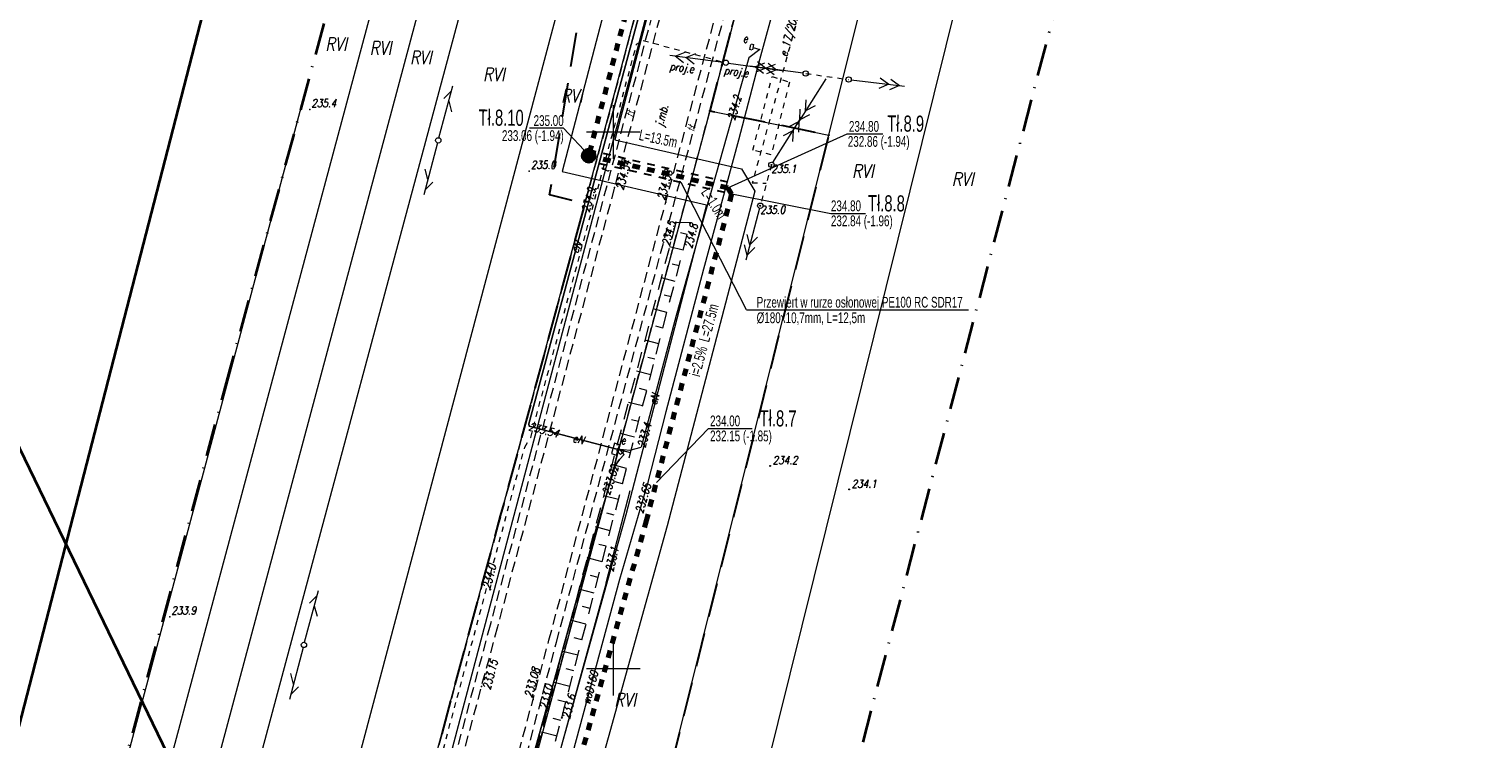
# Model space of a CAD drawing. Header units: millimetres. Extents: x 7436010 to 7436992, y 5663514 to 5666647.
# Tile 41 of 73: x 7436296 to 7436431, y 5664293 to 5664360. Entities that reach past the tile are written whole.
import ezdxf
from ezdxf.enums import TextEntityAlignment as Align

# ---------------------------------------------------------------- set-up
doc = ezdxf.new("R2010")
doc.units = ezdxf.units.MM
doc.header["$PDSIZE"] = 1
for name, pattern in [('$0$HIDDEN', [9.525, 6.35, -3.175]), ('0.7_0.7', [1.4, 0.7, -0.7]), ('1', [0]), ('3', [1, 0.5, -0.5]), ('4', [2.5, 1.5, -1]), ('BUR', [3, 2, -1]), ('DUL', [1, 0.5, -0.5]), ('GAK', [3.5, 2, -0.75, 0, -0.75]), ('GDE', [0]), ('GUZ', [1.5, 1, -0.5]), ('KOU', [1.5, 1, -0.5]), ('UBE', [0]), ('UPE', [2, 1, 1])]:
    doc.linetypes.add(name, pattern=pattern)
for name, color, linetype, lineweight in [('17 SŁUPY TELEKOMUNIKACYJNE', 30, 'Continuous', 18), ('18 LINIE TELEKOMUNIAKCYJNE', 30, 'Continuous', 18), ('25 LINIE eS', 1, 'Continuous', 18), ('26 SŁUPY eS', 1, 'Continuous', 18), ('_BB_Kanalizacja ciśnieniowa - trasa', 44, '0.7_0.7', 70), ('_CC_Studnie 1000 PE SIEĆ', 44, 'Continuous', 40), ('_CC_Tłoczny SIEĆ_opisy', 44, 'BUR', 50), ('_HH_Przewiert OPIS', 7, 'Continuous', 25), ('_HH_Przewiert_przecisk w rurze osłonowej - trasa', 202, '0.7_0.7', 30), ('_LINIA ROZ.LOKA', 4, '$0$HIDDEN', 30), ('Dzialki', 7, 'GDE', 18), ('EDZPD_L_1', 7, 'GDE', 18), ('Linie_odn', 7, 'Continuous', 9), ('Linie_opisowe', 7, 'Continuous', 5), ('obszar odziaływania inwestcyji', 80, 'Continuous', 20), ('Podzial_sekcyjny_krzyze', 7, 'Continuous', 13), ('Punkty', 7, 'Continuous', 18), ('PunPOMIAR1', 7, 'Continuous', 18), ('RzedPOMIAR1', 7, 'Continuous', 18), ('SDROK_T_0', 7, 'Continuous', 18), ('SDRPK_L_1', 7, 'KOU', 18), ('SIEC_ENERGETYCZNA_L_0', 1, '3', 18), ('SIEC_ENERGETYCZNA_L_0 SYMBOLE', 1, '3', 18), ('UEEOA_T_0', 1, 'Continuous', 18), ('UEEOC_T_0', 1, 'Continuous', 18), ('UEEOO_T_0', 1, 'Continuous', 18), ('UEEPA_L_2', 1, '1', 18), ('UEEPA_L_6', 1, '1', 18), ('UEEPA_T_0', 1, 'Continuous', 18), ('UEEPA_T_6', 1, 'Continuous', 18), ('UEEPB_L_0', 1, 'UBE', 18), ('UEEPON_L_0', 1, 'UPE', 18), ('UTTOO_T_0', 30, 'Continuous', 18), ('UTTPO_L_0', 30, '1', 18), ('UŻYTKI LINIE', 96, 'GUZ', 18), ('UŻYTKI OZNACZENIE', 96, 'Continuous', 18), ('WEKTOR RZĘDNE TERENU', 7, 'Continuous', 18), ('WEKTOR RZĘDNE WODOCIĄG wo', 5, 'Continuous', 18), ('WEKTOR WODOCIĄGI wo', 5, 'Continuous', 18), ('WUKOS_T_0', 7, 'Continuous', 18), ('WUKOS_T_1', 7, 'Continuous', 18), ('WUKPS_L_2', 7, '4', 18), ('ZAKRES MAPY', 1, 'GAK', 35)]:
    doc.layers.add(name, color=color, linetype=linetype, lineweight=lineweight)
doc.layers.add('_map', color=7, linetype='Continuous')
doc.layers.add('RAMA WYPLOT', color=3, linetype='Continuous', lineweight=35, plot=False)
doc.styles.add('K1_ACAD', font='romans.shx', dxfattribs={"width": 0.8, "oblique": 12})
doc.styles.add('PLAN 1 pop.', font='ARIALN.TTF', dxfattribs={"width": 0.8})
doc.styles.add('PLAN 2 pop.', font='ARIALN.TTF', dxfattribs={"width": 0.8})

# ---------------------------------------------------------------- blocks, each defined once
blk = doc.blocks.new('GRO')
at = {"linetype": 'Continuous'}
blk.add_circle((0, 0), 0.045, dxfattribs=at)
blk = doc.blocks.new('SUSM04_01')
at = {"linetype": 'Continuous'}
blk.add_circle((0, 0), 0.25, dxfattribs=at)
blk = doc.blocks.new('SUPE03')
at = {"linetype": 'Continuous'}
for p, q in [((0.25, 0), (5.25, 0)), ((2.9, 0.5), (3.76605, 0)), ((3.76605, 0), (2.9, -0.5)), ((3.9, 0.5), (4.76605, 0)), ((4.76605, 0), (3.9, -0.5))]:
    blk.add_line(p, q, dxfattribs=at)
blk = doc.blocks.new('SUUS18_01')
at = {"linetype": 'Continuous'}
for p, q in [((0.5, 0.25), (-0.5, 0.25)), ((-0.5, 0.25), (-0.5, -0.25)), ((0.5, -0.25), (0.5, 0.25)), ((-0.5, -0.25), (0.5, -0.25))]:
    blk.add_line(p, q, dxfattribs=at)
blk = doc.blocks.new('WSP')
at = {"linetype": 'Continuous'}
blk.add_circle((0, 0), 0.045, dxfattribs=at)
blk = doc.blocks.new('SLS')
at = {"linetype": 'Continuous'}
blk.add_circle((0, 0), 0.25, dxfattribs=at)
blk = doc.blocks.new('PSN')
at = {"linetype": 'Continuous'}
for p, q in [((0.25, 0), (5.25, 0)), ((2.9, 0.5), (3.76605, 0)), ((3.76605, 0), (2.9, -0.5)), ((3.9, 0.5), (4.76605, 0)), ((4.76605, 0), (3.9, -0.5))]:
    blk.add_line(p, q, dxfattribs=at)
blk = doc.blocks.new('PLT')
at = {"linetype": 'Continuous'}
for p, q in [((0.25, 0), (5.25, 0)), ((3.76605, 0), (2.9, -0.5)), ((3.9, 0.5), (4.76605, 0))]:
    blk.add_line(p, q, dxfattribs=at)
blk = doc.blocks.new('STUDZ')
at = {"layer": '26 SŁUPY eS', "linetype": '3', "flags": 128}
blk.add_lwpolyline([(7436367.91, 5664355.44), (7436371.91, 5664354.88)], dxfattribs=at)
at = {"layer": 'Dzialki'}
for p, q in [((7436386.9, 5664458.41), (7436358.99, 5664351.96)), ((7436370.05, 5664349.7), (7436396.56, 5664455.83)), ((7436358.99, 5664351.96), (7436314.73, 5664187.81)), ((7436358.99, 5664351.96), (7436370.05, 5664349.7)), ((7436345.71, 5664252.29), (7436370.05, 5664349.7))]:
    blk.add_line(p, q, dxfattribs=at)
at = {"layer": 'EDZPD_L_1'}
for p, q in [((7436308.64, 5664225.4), (7436471.59, 5664837.61)), ((7436296.41, 5664228.94), (7436458.77, 5664835.36)), ((7436463.4, 5664836.18), (7436299.92, 5664227.92)), ((7436454.24, 5664834.57), (7436292.29, 5664230.13)), ((7436354.2, 5664250.17), (7436446.42, 5664621.36)), ((7436350.29, 5664354.27), (7436378.19, 5664460.69)), ((7436288.53, 5664231.23), (7436321.4, 5664354.12)), ((7436315.04, 5664223.54), (7436350.29, 5664354.27))]:
    blk.add_line(p, q, dxfattribs=at)
at = {"layer": 'Podzial_sekcyjny_krzyze', "color": 7, "lineweight": 13}
for p, q in [((7436350, 5664347.5), (7436350, 5664352.5)), ((7436347.5, 5664350), (7436352.5, 5664350)), ((7436350, 5664297.5), (7436350, 5664302.5)), ((7436347.5, 5664300), (7436352.5, 5664300))]:
    blk.add_line(p, q, dxfattribs=at)
at = {"layer": 'PunPOMIAR1'}
for p in [(7436321.7, 5664352.07), (7436342.15, 5664346.33), (7436350.09, 5664344.83), (7436354.87, 5664343.45), (7436308.66, 5664304.82), (7436337.69, 5664298.33), (7436342.51, 5664297.13)]:
    blk.add_point(p, dxfattribs=at)
at = {"layer": 'RAMA WYPLOT', "flags": 128}
for points in [[(7436274.44, 5664216.5), (7436499.65, 5665089.51), (7436635.21, 5665054.54), (7436410, 5664181.53)], [(7436354.96, 5663513.71), (7436622.33, 5663643.03), (7436277.24, 5664356.53), (7436009.87, 5664227.21)]]:
    blk.add_lwpolyline(points, close=True, dxfattribs=at)
at = {"layer": 'SDRPK_L_1'}
for p, q in [((7436343.99, 5664302.64), (7436377.7, 5664429.05)), ((7436344.69, 5664302.45), (7436378.59, 5664429)), ((7436371.32, 5664427.61), (7436338.5, 5664304.03)), ((7436372.06, 5664427.34), (7436339.19, 5664303.87)), ((7436338.5, 5664304.03), (7436325.58, 5664255.62)), ((7436339.19, 5664303.87), (7436326.14, 5664255.72)), ((7436331.06, 5664254.52), (7436343.99, 5664302.64)), ((7436331.86, 5664254.18), (7436344.69, 5664302.45))]:
    blk.add_line(p, q, dxfattribs=at)
at = {"layer": 'SIEC_ENERGETYCZNA_L_0'}
for p, q in [((7436368.81, 5664366.61), (7436362.93, 5664345.25)), ((7436352.16, 5664358.17), (7436352.77, 5664358.52)), ((7436352.77, 5664358.52), (7436360.47, 5664356.44)), ((7436348.76, 5664345.53), (7436352.16, 5664358.17)), ((7436362.99, 5664348.29), (7436364.79, 5664355.16)), ((7436366.39, 5664354.64), (7436364.7, 5664347.87)), ((7436364.79, 5664355.16), (7436366.39, 5664354.64)), ((7436364.7, 5664347.87), (7436362.99, 5664348.29)), ((7436342.79, 5664323.45), (7436348.76, 5664345.53)), ((7436362.93, 5664345.25), (7436364.24, 5664345.23)), ((7436342.29, 5664321.53), (7436342.79, 5664323.45)), ((7436333.11, 5664288.62), (7436341.74, 5664320.64)), ((7436341.74, 5664320.64), (7436342.29, 5664321.53))]:
    blk.add_line(p, q, dxfattribs=at)
at = {"layer": 'UEEPA_L_2', "linetype": '3'}
for p, q in [((7436362.69, 5664357.67), (7436362.82, 5664358.2)), ((7436362.93, 5664357.61), (7436362.69, 5664357.67)), ((7436362.82, 5664358.2), (7436363.06, 5664358.14)), ((7436363.06, 5664358.14), (7436362.93, 5664357.61))]:
    blk.add_line(p, q, dxfattribs=at)
at = {"layer": 'UEEPA_L_6', "linetype": 'DUL'}
blk.add_line((7436364.72, 5664346.93), (7436363.68, 5664343.12), dxfattribs=at)
at = {"layer": 'UEEPB_L_0'}
for p, q in [((7436353.83, 5664366.26), (7436342.1, 5664322.8)), ((7436342.1, 5664322.8), (7436342.15, 5664322.58)), ((7436342.15, 5664322.58), (7436350.64, 5664320.33)), ((7436350.57, 5664319.47), (7436350.15, 5664318.92)), ((7436350.15, 5664318.92), (7436348.52, 5664313.37)), ((7436348.4, 5664313.03), (7436333.87, 5664260.6)), ((7436348.52, 5664313.37), (7436348.4, 5664313.03))]:
    blk.add_line(p, q, dxfattribs=at)
at = {"layer": 'UEEPON_L_0'}
for p, q in [((7436342.1, 5664322.8), (7436353.83, 5664366.26)), ((7436363.65, 5664357.68), (7436362.62, 5664356.89)), ((7436363, 5664357.87), (7436363.65, 5664357.68)), ((7436362.62, 5664356.89), (7436355.84, 5664332.88)), ((7436355.84, 5664332.88), (7436352.59, 5664320.63)), ((7436342.15, 5664322.58), (7436342.1, 5664322.8)), ((7436350.64, 5664320.33), (7436342.15, 5664322.58)), ((7436350.67, 5664320.35), (7436350.33, 5664320.46)), ((7436350.33, 5664320.46), (7436351.53, 5664320.33)), ((7436351.53, 5664320.33), (7436352.59, 5664320.63)), ((7436350.15, 5664318.92), (7436350.57, 5664319.47)), ((7436350.64, 5664319.93), (7436350.29, 5664320.3)), ((7436350.57, 5664319.47), (7436351, 5664319.93)), ((7436350.99, 5664320.26), (7436350.64, 5664320.33)), ((7436350.99, 5664320.26), (7436350.64, 5664319.93)), ((7436351, 5664319.93), (7436350.67, 5664320.35)), ((7436348.52, 5664313.37), (7436350.15, 5664318.92)), ((7436349.32, 5664307.97), (7436351.55, 5664316.59)), ((7436333.87, 5664260.6), (7436348.4, 5664313.03)), ((7436348.4, 5664313.03), (7436348.52, 5664313.37)), ((7436349.32, 5664307.97), (7436342.65, 5664283.78))]:
    blk.add_line(p, q, dxfattribs=at)
at = {"layer": 'UTTPO_L_0'}
blk.add_line((7436325.4, 5664256.32), (7436388.53, 5664494.79), dxfattribs=at)
at = {"layer": 'UŻYTKI LINIE', "flags": 128}
for points in [[(7436479.06, 5664838.86), (7436422.1, 5664628.13), (7436378.19, 5664460.69), (7436350.29, 5664354.27), (7436315.04, 5664223.54), (7436300.4, 5664167.92)], [(7436307.2, 5664158.35), (7436314.73, 5664187.81), (7436358.99, 5664351.96), (7436386.9, 5664458.41), (7436430.81, 5664625.85)]]:
    blk.add_lwpolyline(points, dxfattribs=at)
at = {"layer": 'WEKTOR WODOCIĄGI wo', "flags": 128}
blk.add_lwpolyline([(7436377.96, 5664410.12), (7436372.61, 5664389.66), (7436370.09, 5664379.67), (7436367.6, 5664370.91), (7436365.73, 5664364.43), (7436363.62, 5664356.72), (7436361.66, 5664349.23), (7436358.4, 5664337.2), (7436354.89, 5664323.92), (7436353.17, 5664317.23), (7436350.55, 5664308.3), (7436346.21, 5664292.22), (7436343.87, 5664284.15), (7436341.42, 5664275.69)], dxfattribs=at)
at = {"layer": 'WUKPS_L_2'}
for p, q in [((7436355.82, 5664341.56), (7436343.8, 5664296.14)), ((7436345.18, 5664295.42), (7436357.15, 5664341.52)), ((7436357.15, 5664341.52), (7436355.82, 5664341.56)), ((7436356.87, 5664340.43), (7436356.24, 5664340.59)), ((7436356.49, 5664338.98), (7436355.22, 5664339.3)), ((7436356.11, 5664337.52), (7436355.48, 5664337.69)), ((7436355.74, 5664336.07), (7436354.46, 5664336.4)), ((7436355.36, 5664334.62), (7436354.71, 5664334.79)), ((7436354.98, 5664333.17), (7436353.69, 5664333.5)), ((7436354.6, 5664331.72), (7436353.95, 5664331.89)), ((7436354.23, 5664330.26), (7436352.92, 5664330.6)), ((7436353.85, 5664328.81), (7436353.19, 5664328.98)), ((7436353.47, 5664327.36), (7436352.15, 5664327.7)), ((7436353.1, 5664325.91), (7436352.43, 5664326.08)), ((7436352.72, 5664324.46), (7436351.39, 5664324.8)), ((7436352.34, 5664323.01), (7436351.67, 5664323.18)), ((7436351.97, 5664321.55), (7436350.62, 5664321.9)), ((7436351.59, 5664320.1), (7436350.91, 5664320.28)), ((7436351.21, 5664318.65), (7436349.85, 5664319)), ((7436350.83, 5664317.2), (7436350.15, 5664317.38)), ((7436350.46, 5664315.75), (7436349.08, 5664316.1)), ((7436350.08, 5664314.29), (7436349.39, 5664314.47)), ((7436349.7, 5664312.84), (7436348.32, 5664313.2)), ((7436349.33, 5664311.39), (7436348.63, 5664311.57)), ((7436348.95, 5664309.94), (7436347.55, 5664310.3)), ((7436348.57, 5664308.49), (7436347.87, 5664308.67)), ((7436348.2, 5664307.03), (7436346.78, 5664307.4)), ((7436347.82, 5664305.58), (7436347.11, 5664305.77)), ((7436347.44, 5664304.13), (7436346.01, 5664304.5)), ((7436347.06, 5664302.68), (7436346.35, 5664302.87)), ((7436346.69, 5664301.23), (7436345.25, 5664301.6)), ((7436346.31, 5664299.78), (7436345.59, 5664299.96)), ((7436345.93, 5664298.32), (7436344.48, 5664298.7)), ((7436343.8, 5664296.14), (7436334.76, 5664261.79)), ((7436345.56, 5664296.87), (7436344.83, 5664297.06)), ((7436336.47, 5664261.76), (7436345.18, 5664295.42)), ((7436345.11, 5664295.16), (7436344.38, 5664295.35)), ((7436344.74, 5664293.71), (7436343.26, 5664294.09))]:
    blk.add_line(p, q, dxfattribs=at)
at = {"layer": 'ZAKRES MAPY', "ltscale": 1.5}
for points in [[(7436374.97, 5664551.12), (7436314.26, 5664327.89), (7436265.48, 5664145.73), (7436190.34, 5664175.36), (7436128.48, 5664216.37), (7436084.76, 5664258.91), (7436020.69, 5664216.5), (7436066.47, 5664163.89), (7436111.25, 5664151.74), (7436188.88, 5664091.86), (7436214.32, 5664064.98), (7436222.62, 5664010.82)], [(7436302.12, 5663964.1), (7436300.94, 5664023.12), (7436335.23, 5664148.26), (7436432.26, 5664518.01)]]:
    blk.add_lwpolyline(points, dxfattribs=at)
at = {"layer": '17 SŁUPY TELEKOMUNIKACYJNE', "rotation": 0.06187149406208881}
for p in [(7436333.68, 5664349.21), (7436321.16, 5664302.2)]:
    blk.add_blockref('SLS', p, dxfattribs=at)
at = {"layer": '18 LINIE TELEKOMUNIAKCYJNE', "linetype": '3'}
for p, rotation in [((7436333.68, 5664349.21), 74.97407928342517), ((7436333.68, 5664349.21), 255.0867904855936), ((7436321.16, 5664302.2), 75.08679048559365), ((7436321.16, 5664302.2), 255.3024967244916)]:
    blk.add_blockref('PLT', p, dxfattribs=dict(at, rotation=rotation))
at = {"layer": '25 LINIE eS'}
for p, rotation in [((7436367.91, 5664355.44), 172.5846734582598), ((7436369.91, 5664355.16), 237.763662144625), ((7436371.91, 5664354.88), 353.1936421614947)]:
    blk.add_blockref('PSN', p, dxfattribs=dict(at, rotation=rotation))
at = {"layer": '26 SŁUPY eS', "rotation": 269.9999974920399}
for p in [(7436367.91, 5664355.44), (7436371.91, 5664354.88)]:
    blk.add_blockref('SLS', p, dxfattribs=at)
at = {"layer": 'Punkty'}
for p in [(7436358.99, 5664351.96), (7436370.05, 5664349.7)]:
    blk.add_blockref('GRO', p, dxfattribs=at)
at = {"layer": 'SIEC_ENERGETYCZNA_L_0 SYMBOLE'}
for name, rotation in [('PSN', 172.5757706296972), ('SLS', 269.9999974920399), ('PSN', 352.2082525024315)]:
    blk.add_blockref(name, (7436360.47, 5664356.44), dxfattribs=dict(at, rotation=rotation))
at = {"layer": 'UEEPA_T_0', "rotation": 74.19805614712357}
blk.add_blockref('SUUS18_01', (7436350.19, 5664320.44), dxfattribs=at)
at = {"layer": 'UEEPA_T_6'}
for p, rotation in [((7436364.72, 5664346.93), 57.76366214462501), ((7436363.68, 5664343.12), 255.1731389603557)]:
    blk.add_blockref('SUPE03', p, dxfattribs=dict(at, rotation=rotation))
for p in [(7436364.72, 5664346.93), (7436363.68, 5664343.12)]:
    blk.add_blockref('SUSM04_01', p, dxfattribs=at)
at = {"layer": 'WEKTOR RZĘDNE TERENU', "rotation": 0.06340145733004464}
for p in [(7436364.6, 5664318.88), (7436371.96, 5664316.69)]:
    blk.add_blockref('WSP', p, dxfattribs=at)
at = {"layer": 'WUKOS_T_0'}
for p in [(7436364.72, 5664346.93), (7436348.35, 5664344.69), (7436363.68, 5664343.12), (7436355.82, 5664341.56), (7436357.15, 5664341.52), (7436338.5, 5664307.36), (7436343.8, 5664296.14), (7436345.18, 5664295.42)]:
    blk.add_blockref('WSP', p, dxfattribs=at)
at = {"layer": 'RzedPOMIAR1', "style": 'K1_ACAD', "oblique": 12, "width": 0.8}
for s, p in [('235.4', (7436321.86, 5664352.3)), ('235.0', (7436342.31, 5664346.56)), ('233.9', (7436308.81, 5664305.04))]:
    blk.add_text(s, height=0.75, dxfattribs=at).set_placement(p)
for s, rotation, p in [('234.54', 75.0926, (7436350.93, 5664344.53)), ('234.58', 75.0683, (7436354.78, 5664343.6)), ('233.15', 74.8358, (7436338.51, 5664297.97)), ('233.08', 74.9608, (7436342.42, 5664297.23))]:
    blk.add_text(s, height=0.75, rotation=rotation, dxfattribs=at).set_placement(p)
at = {"layer": 'SDROK_T_0', "style": 'K1_ACAD', "oblique": 12, "width": 0.8}
for s, rotation, p in [('tł.', 75.126, (7436351.81, 5664351.31)), ('j.mb.', 75.0677, (7436354.6, 5664350.47)), ('tł.', 75.0067, (7436357.52, 5664349.95))]:
    blk.add_text(s, height=0.75, rotation=rotation, dxfattribs=at).set_placement(p)
at = {"layer": 'SIEC_ENERGETYCZNA_L_0', "style": 'K1_ACAD', "oblique": 12, "width": 0.8}
for s, rotation, p in [('e 17/2005 05-02005', 74.7027, (7436366.17, 5664356.96)), ('proj.e', 352.5758, (7436355.2, 5664355.76)), ('proj.e', 352.2083, (7436360.27, 5664355.39))]:
    blk.add_text(s, height=0.75, rotation=rotation, dxfattribs=at).set_placement(p)
at = {"layer": 'UEEOA_T_0', "style": 'K1_ACAD', "oblique": 12, "width": 0.8}
blk.add_text('e', height=0.75, rotation=0.0634, dxfattribs=at).set_placement((7436362.06, 5664358.31))
blk.add_text('e', height=0.75, dxfattribs=at).set_placement((7436350.68, 5664320.89))
at = {"layer": 'UEEOC_T_0', "style": 'K1_ACAD', "oblique": 12, "width": 0.8}
blk.add_text('234.2', height=0.75, rotation=74.2327, dxfattribs=at).set_placement((7436361.32, 5664351.03))
for s, rotation, p in [('233.54', 345.1568, (7436342.15, 5664322.58)), ('233.4', 75.1557, (7436352.59, 5664320.63)), ('233.1', 76.941, (7436349.61, 5664309.06))]:
    blk.add_text(s, height=0.75, rotation=rotation, dxfattribs=at).set_placement(p, align=Align.MIDDLE_LEFT)
blk.add_text('233.02', height=0.75, rotation=72.3964, dxfattribs=at).set_placement((7436350.15, 5664318.92), align=Align.MIDDLE_RIGHT)
at = {"layer": 'UEEOO_T_0', "style": 'K1_ACAD', "oblique": 12, "width": 0.8}
for rotation, p in [(62.3045, (7436346.55, 5664339.27)), (74.871, (7436353.8, 5664325.11)), (345.1568, (7436346.74, 5664321.36))]:
    blk.add_text('eN', height=0.75, rotation=rotation, dxfattribs=at).set_placement(p, align=Align.MIDDLE)
at = {"layer": 'UTTOO_T_0', "style": 'K1_ACAD', "oblique": 12, "width": 0.8}
blk.add_text('t', height=0.75, rotation=75.1717, dxfattribs=at).set_placement((7436349.54, 5664346.19))
at = {"layer": 'UŻYTKI OZNACZENIE', "style": 'K1_ACAD', "oblique": 12, "width": 0.8}
for p in [(7436323.14, 5664358.8), (7436327.28, 5664358.44), (7436331.03, 5664357.55), (7436337.84, 5664355.97), (7436345.11, 5664353.98), (7436372.22, 5664346.96), (7436381.52, 5664346.21), (7436350.08, 5664297.72)]:
    blk.add_text('RVI', height=1.25, dxfattribs=at).set_placement(p, align=Align.TOP_LEFT)
at = {"layer": 'WEKTOR RZĘDNE TERENU', "style": 'K1_ACAD', "oblique": 12, "width": 0.8}
for s, p in [('234.2', (7436364.84, 5664319.03)), ('234.1', (7436372.2, 5664316.84))]:
    blk.add_text(s, height=0.75, rotation=0.0634, dxfattribs=at).set_placement(p)
at = {"layer": 'WEKTOR RZĘDNE WODOCIĄG wo', "style": 'K1_ACAD', "oblique": 12, "width": 0.8}
blk.add_text('232.65', height=0.75, rotation=73.6189, dxfattribs=at).set_placement((7436353.17, 5664317.23), align=Align.MIDDLE_RIGHT)
at = {"layer": 'WEKTOR WODOCIĄGI wo', "style": 'K1_ACAD', "oblique": 12, "width": 0.8}
blk.add_text('woD160', height=0.75, rotation=74.9021, dxfattribs=at).set_placement((7436347.83, 5664298.22), align=Align.MIDDLE)
at = {"layer": 'WUKOS_T_1', "style": 'K1_ACAD', "oblique": 12, "width": 0.8}
for s, p in [('235.1', (7436364.72, 5664346.93)), ('235.0', (7436363.68, 5664343.12))]:
    blk.add_text(s, height=0.75, dxfattribs=at).set_placement(p, align=Align.TOP_LEFT)
for s, rotation, p in [('234.9', 74.725, (7436348.35, 5664344.69)), ('234.5', 75.108, (7436355.82, 5664341.56))]:
    blk.add_text(s, height=0.75, rotation=rotation, dxfattribs=at).set_placement(p, align=Align.RIGHT)
blk.add_text('234.8', height=0.75, rotation=75.6433, dxfattribs=at).set_placement((7436357.15, 5664341.52), align=Align.TOP_RIGHT)
for s, rotation, p in [('234.0', 75.2187, (7436338.5, 5664307.36)), ('233.0', 75.177, (7436343.8, 5664296.14))]:
    blk.add_text(s, height=0.75, rotation=rotation, dxfattribs=at).set_placement(p)
blk.add_text('233.6', height=0.75, rotation=75.4444, dxfattribs=at).set_placement((7436345.18, 5664295.42), align=Align.TOP_LEFT)

msp = doc.modelspace()

# ---------------------------------------------------------------- hatches: boundary and pattern name
at = {"layer": '_CC_Studnie 1000 PE SIEĆ', "lineweight": 40}
h = msp.add_hatch(color=253, dxfattribs=at)
h.dxf.hatch_style = 1
edge = h.paths.add_edge_path()
edge.add_arc((7436347.69, 5664347.78), 0.601, 0, 360)

# ---------------------------------------------------------------- linework, layer by layer
at = {"layer": '_BB_Kanalizacja ciśnieniowa - trasa'}
msp.add_lwpolyline([(7436390.78, 5664512.64), (7436347.69, 5664347.78), (7436360.65, 5664344.79), (7436361.01, 5664344.19), (7436361.01, 5664344.19), (7436361.01, 5664344.19), (7436361.01, 5664344.19), (7436361.01, 5664344.19), (7436361.01, 5664344.19), (7436361.01, 5664344.19), (7436361.01, 5664344.19), (7436353.07, 5664313.81), (7436345.75, 5664287.5), (7436338.31, 5664261.23), (7436326.02, 5664252.17), (7436323.93, 5664243.49), (7436315.4, 5664206.71), (7436313.18, 5664198.68), (7436301.24, 5664152.24), (7436301.76, 5664151.36), (7436301.76, 5664151.36), (7436313.03, 5664149.55), (7436316.32, 5664148.64)], dxfattribs=at)
at = {"layer": '_CC_Studnie 1000 PE SIEĆ'}
msp.add_circle((7436347.69, 5664347.78), 0.601, dxfattribs=at)
at = {"layer": '_HH_Przewiert_przecisk w rurze osłonowej - trasa'}
for points in [[(7436360.66, 5664345.3), (7436348.22, 5664348.17)], [(7436360.36, 5664344.35), (7436348, 5664347.2)]]:
    msp.add_lwpolyline(points, dxfattribs=at)
at = {"layer": '_LINIA ROZ.LOKA', "ltscale": 0.5, "flags": 128}
msp.add_lwpolyline([(7436769.82, 5666386.17), (7436785.63, 5666401.9), (7436777.17, 5666339.85), (7436769.64, 5666284.84), (7436763.69, 5666241.33), (7436758.71, 5666204.87), (7436747, 5666120.48), (7436746.67, 5666118.16), (7436746, 5666112.25), (7436742.68, 5666086.95), (7436737.87, 5666050.31), (7436735.79, 5666034.48), (7436729.16, 5665983.96), (7436725.41, 5665955.37), (7436721.16, 5665922.94), (7436716.68, 5665892.75), (7436714.65, 5665879.5), (7436710.7, 5665853.65), (7436705.91, 5665822.36), (7436701.24, 5665791.78), (7436696.68, 5665761.99), (7436693.36, 5665740.28), (7436692.49, 5665734.57), (7436691.24, 5665725.21), (7436686.82, 5665692.28), (7436686.24, 5665687.98), (7436687.02, 5665687.87), (7436687.8, 5665687.76), (7436688.43, 5665687.68), (7436689.73, 5665687.5), (7436691.7, 5665687.22), (7436695.05, 5665686.76), (7436699.59, 5665686.13), (7436703.87, 5665685.5), (7436710.05, 5665684.69), (7436704.14, 5665626.72), (7436692.35, 5665554.03), (7436684.4, 5665507.89), (7436678.95, 5665476.38), (7436678.11, 5665452.58), (7436669.82, 5665424.53), (7436658.74, 5665384.42), (7436649.92, 5665353.22), (7436656.07, 5665352.41), (7436640.53, 5665294.18), (7436627.07, 5665248.66), (7436617.8, 5665220.56), (7436609.03, 5665184.74), (7436597.09, 5665145.04), (7436586.74, 5665104.18), (7436580.26, 5665077.61), (7436551.4, 5665080.63), (7436544.13, 5665053.46), (7436541.65, 5665043.68), (7436535.65, 5665019.89), (7436527.28, 5664986.71), (7436518.85, 5664953.13), (7436540.24, 5664951.29), (7436527.27, 5664905.09), (7436512.89, 5664848.87), (7436512.75, 5664848.25), (7436491.25, 5664843.66), (7436490.45, 5664840.42), (7436488.75, 5664840.17), (7436485.59, 5664828.52), (7436480.77, 5664810.69), (7436477.56, 5664798.83), (7436470.05, 5664771.07), (7436466.78, 5664758.91), (7436461, 5664737.53), (7436453.38, 5664709.45), (7436450.49, 5664698.66), (7436449.29, 5664694.23), (7436447.88, 5664689), (7436444.73, 5664677.41), (7436439.73, 5664658.88), (7436430.8, 5664625.84), (7436422.09, 5664592.64), (7436411.81, 5664553.45), (7436402.82, 5664519.11), (7436395.06, 5664489.58), (7436386.91, 5664458.42), (7436380.7, 5664434.66), (7436376.52, 5664418.9), (7436373.4, 5664406.85), (7436371.23, 5664398.64), (7436365.4, 5664376.39), (7436360.19, 5664356.59), (7436358.97, 5664351.96), (7436370.07, 5664349.72), (7436345.74, 5664252.38), (7436338.1, 5664221.81), (7436346.56, 5664219.64), (7436332.96, 5664172.83), (7436327.71, 5664153.96), (7436320.71, 5664127.65), (7436315.85, 5664109.04), (7436293.51, 5664105.67), (7436291.78, 5664098.99), (7436311.25, 5664095.22), (7436305.86, 5664069.9), (7436301.25, 5664052.5), (7436298.26, 5664034.7), (7436295.23, 5664016.7), (7436294.2, 5663992.36), (7436295.68, 5663969.32), (7436298.86, 5663944.9), (7436305.05, 5663922.42), (7436309.37, 5663907.37), (7436310.08, 5663904.28), (7436287.94, 5663894.27), (7436287.89, 5663894.23), (7436289.29, 5663888.17), (7436307.22, 5663896.42), (7436313.56, 5663878.37), (7436316.82, 5663864.36), (7436323.1, 5663841.84), (7436323.62, 5663840.35), (7436302.73, 5663832.55), (7436306.08, 5663818.61), (7436328.59, 5663826.53), (7436335.3, 5663807.88), (7436346.49, 5663776.83), (7436347.27, 5663774.44), (7436325.84, 5663769.72), (7436328.27, 5663765.49), (7436328.27, 5663765.49), (7436337.73, 5663749.26), (7436355.95, 5663758.12), (7436369.04, 5663743.04), (7436379.22, 5663723.73), (7436386.59, 5663707.33), (7436393.78, 5663687.44), (7436394.54, 5663683.16), (7436386.12, 5663681.18), (7436375.06, 5663673.19), (7436376.66, 5663669.4), (7436378.04, 5663665.37), (7436383.14, 5663649.89), (7436385.45, 5663641.27), (7436392.56, 5663614.94), (7436402.77, 5663597.55), (7436404.55, 5663594.36), (7436398.14, 5663579.56), (7436383.47, 5663579.87), (7436383.47, 5663598.95), (7436383.54, 5663613.76), (7436381.27, 5663622.16), (7436375.49, 5663643.65), (7436374.49, 5663647.41), (7436373.19, 5663652.22), (7436366.81, 5663649.77), (7436363.11, 5663660.13), (7436369.06, 5663664.53), (7436367.98, 5663667.46), (7436362.42, 5663663.46), (7436351.03, 5663690.17), (7436348.92, 5663700.66), (7436355.28, 5663701.41), (7436350.01, 5663711.55), (7436342.68, 5663723.84), (7436323.69, 5663721.1), (7436294.62, 5663770.74), (7436268.86, 5663766.23), (7436263.07, 5663785.82), (7436260.04, 5663784.81), (7436254.69, 5663782.73), (7436252.46, 5663789.25), (7436260.43, 5663792.4), (7436278.16, 5663799.5), (7436285.7, 5663801.99), (7436278.82, 5663825.68), (7436273.4, 5663846.93), (7436269.39, 5663864.94), (7436284.57, 5663868.62), (7436282.66, 5663876.99), (7436274.79, 5663875.66), (7436272.43, 5663887.4), (7436280.04, 5663888.29), (7436279.11, 5663892.09), (7436269.52, 5663890.93), (7436263.1, 5663914.55), (7436258.6, 5663935.85), (7436251.25, 5663959.73), (7436247.77, 5663974.33), (7436257.81, 5663977.45), (7436257.7, 5663985.66), (7436257.6, 5663994.26), (7436254.81, 5664004.46), (7436251.48, 5664016.71), (7436250.55, 5664027.07), (7436249.49, 5664037.26), (7436242.69, 5664037.33), (7436241.68, 5664048.83), (7436240.9, 5664065.75), (7436219.89, 5664094.24), (7436221.99, 5664101.65), (7436224.11, 5664100.45), (7436249.12, 5664102.02), (7436242.68, 5664108.3), (7436226.64, 5664128.31), (7436226.02, 5664140.26), (7436224.84, 5664141.85), (7436219.24, 5664143.56), (7436189.72, 5664143.16), (7436172.24, 5664151.73), (7436160.04, 5664157.7), (7436156.65, 5664159.35), (7436144.81, 5664164.95), (7436142.54, 5664166.01), (7436135.05, 5664171.55), (7436122.04, 5664181.32), (7436108.22, 5664191.49), (7436106.94, 5664192.44), (7436096.69, 5664202.79), (7436089.7, 5664209.89), (7436082.36, 5664217.23), (7436065.98, 5664208.51), (7436054.19, 5664202.18), (7436048.15, 5664211.64), (7436077.49, 5664231.59), (7436078.11, 5664230.8), (7436082.88, 5664224.7), (7436088.01, 5664218.66), (7436091.26, 5664215.4), (7436100.88, 5664205.31), (7436105.44, 5664200.58), (7436107, 5664199), (7436108.61, 5664197.36), (7436109.38, 5664196.58), (7436109.54, 5664196.42), (7436113.39, 5664193.77), (7436117.54, 5664190.76), (7436126.19, 5664184.59), (7436131.52, 5664180.7), (7436136.12, 5664196.77), (7436147.66, 5664192.78), (7436144.07, 5664181.29), (7436141.62, 5664173.45), (7436149.98, 5664169.14), (7436161.93, 5664163.01), (7436166.87, 5664160.46), (7436176.13, 5664155.71), (7436190.6, 5664148.29), (7436211.64, 5664148.49), (7436219.97, 5664148.58), (7436227.76, 5664146.18), (7436230.92, 5664142.23), (7436230.7, 5664137.63), (7436231.98, 5664130.14), (7436242.86, 5664115.22), (7436255.74, 5664102.74), (7436277.11, 5664081.5), (7436279.29, 5664110.77), (7436287.11, 5664140.3), (7436294.81, 5664168.38), (7436300.41, 5664167.93), (7436303.62, 5664180.05), (7436314.75, 5664222.52), (7436320.67, 5664244.51), (7436329.29, 5664276.33), (7436339.49, 5664314.22), (7436347.35, 5664343.31), (7436344.05, 5664344.14), (7436348.21, 5664369.31), (7436371.21, 5664451.73), (7436387.62, 5664516.96), (7436415.59, 5664621.21), (7436434.67, 5664694.68), (7436464.45, 5664803.67), (7436472.92, 5664837.82), (7436477.35, 5664838.62), (7436478.21, 5664841.78), (7436481.51, 5664853.98), (7436494.03, 5664899.69), (7436502.4, 5664930.23), (7436504.59, 5664938.28), (7436507.77, 5664949.8), (7436500.72, 5664950), (7436508.91, 5664982.67), (7436528.12, 5665058.56), (7436539.99, 5665099.16), (7436546.5, 5665097.77), (7436553.59, 5665124.94), (7436568.61, 5665185.17), (7436573.13, 5665202.81), (7436575.09, 5665210.14), (7436580.01, 5665229.57), (7436583.77, 5665244.51), (7436593.84, 5665284.25), (7436602.23, 5665317.29), (7436613.91, 5665363.64), (7436618.24, 5665380.68), (7436630.04, 5665427.09), (7436635.6, 5665448.86), (7436641.55, 5665472.26), (7436645.6, 5665488.17), (7436647.47, 5665501.71), (7436650.05, 5665519.83), (7436651.53, 5665531.05), (7436655.66, 5665560.73), (7436662.17, 5665607.71), (7436664.22, 5665622.58), (7436669.04, 5665657.29), (7436673.24, 5665687.67), (7436669.13, 5665688.35), (7436676.29, 5665740.38), (7436691.42, 5665845.09), (7436699.67, 5665904.31), (7436707.4, 5665965.13), (7436522.2, 5665967.37), (7436460.27, 5665974.02), (7436461.79, 5665994.07), (7436645.18, 5665988.69), (7436704.6, 5665987.73), (7436718.23, 5666087.22), (7436731.41, 5666189.83), (7436742.14, 5666261.15), (7436750, 5666316.48), (7436754.58, 5666343.8), (7436764.08, 5666343.13), (7436769.82, 5666386.17)], dxfattribs=at)
at = {"layer": 'Linie_odn'}
for points in [[(7436347.73, 5664347.8), (7436345.34, 5664350.35), (7436342.18, 5664350.35)], [(7436360.66, 5664344.8), (7436371.78, 5664349.81), (7436375.08, 5664349.81)], [(7436361.02, 5664344.23), (7436370.26, 5664342.41), (7436373.49, 5664342.41)], [(7436354, 5664317.32), (7436358.84, 5664322.37), (7436362.91, 5664322.37)]]:
    msp.add_lwpolyline(points, dxfattribs=at)
at = {"layer": 'Linie_opisowe'}
for q in [(7436356.31, 5664345.27), (7436383.09, 5664333.43)]:
    msp.add_line((7436362.39, 5664333.43), q, dxfattribs=at)
at = {"layer": 'obszar odziaływania inwestcyji', "ltscale": 2}
for points in [[(7436491.26, 5664843.65), (7436479.26, 5664835.87), (7436478.96, 5664834.84), (7436466.79, 5664789.62), (7436457.95, 5664756.9), (7436449.38, 5664725.21), (7436442.9, 5664701.23), (7436432.45, 5664662.57), (7436422.24, 5664624.56), (7436403.19, 5664552.06), (7436392.72, 5664512.14), (7436350.14, 5664349.27), (7436361.93, 5664346.55), (7436363.16, 5664344.49), (7436355, 5664313.29), (7436347.68, 5664286.96), (7436340.04, 5664260.02), (7436327.8, 5664250.99), (7436325.88, 5664243.03), (7436317.72, 5664207.88)], [(7436388.85, 5664513.15), (7436345.23, 5664346.3), (7436358.68, 5664343.19), (7436351.14, 5664314.33), (7436343.83, 5664288.04), (7436336.57, 5664262.43), (7436324.25, 5664253.34), (7436321.99, 5664243.95), (7436313.46, 5664207.2), (7436311.24, 5664199.2), (7436299.39, 5664153.09)]]:
    msp.add_lwpolyline(points, dxfattribs=at)

# ---------------------------------------------------------------- block references
at = {"layer": '_map'}
msp.add_blockref('STUDZ', (0, 0), dxfattribs=at)

# ---------------------------------------------------------------- texts
at = {"layer": '_CC_Tłoczny SIEĆ_opisy', "width": 0.8}
for s, height, rotation, style, p in [('Tł.8.10', 1.5, 359.5336, 'PLAN 1 pop.', (7436337.43, 5664350.59)), ('L=13.5m', 1, 347.8934, 'PLAN 2 pop.', (7436352.31, 5664349.26)), ('L=1.0m', 1, 302.8934, 'PLAN 2 pop.', (7436358.11, 5664344.36)), ('Tł.8.8', 1.5, 359.5336, 'PLAN 1 pop.', (7436373.7, 5664342.61)), ('L=27.5m', 1, 75.1142, 'PLAN 2 pop.', (7436358.9, 5664330.34)), ('Tł.8.7', 1.5, 359.5336, 'PLAN 1 pop.', (7436363.61, 5664322.57))]:
    msp.add_text(s, height=height, rotation=rotation, dxfattribs=dict(at, style=style)).set_placement(p)
for s, height, rotation, style, p in [('Tł.8.9', 1.5, 359.5336, 'PLAN 1 pop.', (7436378.93, 5664350.01)), ('i=2.5%', 1, 75.1142, 'PLAN 2 pop.', (7436358.77, 5664329.86))]:
    msp.add_text(s, height=height, rotation=rotation, dxfattribs=dict(at, style=style)).set_placement(p, align=Align.RIGHT)
at = {"layer": '_CC_Tłoczny SIEĆ_opisy', "style": 'PLAN 2 pop.', "width": 0.8}
for s, p in [('233.06 (-1.94)', (7436339.61, 5664349.15)), ('235.00', (7436342.56, 5664350.55)), ('234.80', (7436370.26, 5664342.61)), ('232.84 (-1.96)', (7436370.26, 5664341.21)), ('234.00', (7436359, 5664322.57)), ('232.15 (-1.85)', (7436359, 5664321.17))]:
    msp.add_text(s, height=1, dxfattribs=at).set_placement(p)
for s, p in [('234.80', (7436374.74, 5664350.01)), ('232.86 (-1.94)', (7436377.59, 5664348.61))]:
    msp.add_text(s, height=1, dxfattribs=at).set_placement(p, align=Align.RIGHT)
at = {"layer": '_HH_Przewiert OPIS', "style": 'PLAN 2 pop.', "width": 0.8}
for s, p in [('Przewiert w rurze osłonowej PE100 RC SDR17', (7436363.34, 5664333.63)), ('%%c180x10,7mm, L=12,5m', (7436363.34, 5664332.18))]:
    msp.add_text(s, height=1, dxfattribs=at).set_placement(p)

doc.saveas('drawing.dxf')
